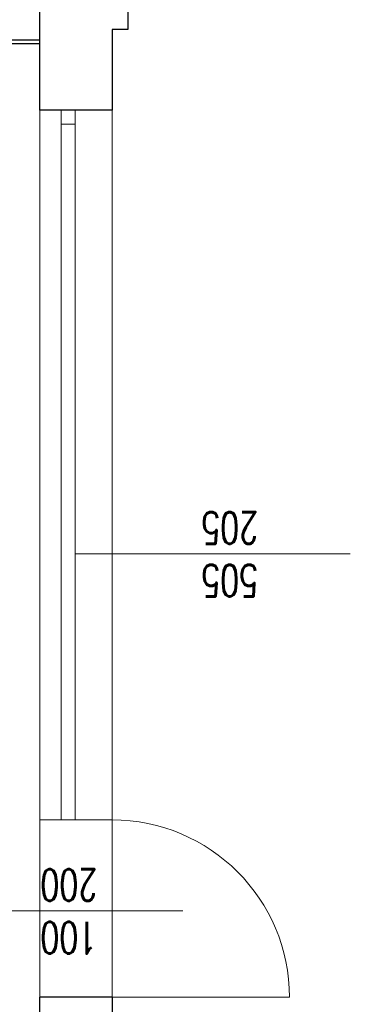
# Model space of a CAD drawing. Header units: millimetres. Extents: x -2948 to 78628, y 64669 to 215420.
# Tile 107 of 256: x 56091 to 56279, y 94288 to 94849. Entities that reach past the tile are written whole.
import ezdxf

# ---------------------------------------------------------------- set-up
doc = ezdxf.new("R2010")
doc.units = ezdxf.units.MM
for name, color, linetype, lineweight in [('1_OPIS_OKNA', 60, 'Continuous', 13), ('NOWE SCIANY', 3, 'Continuous', 13), ('OPIS', 2, 'Continuous', 13), ('POMOC', 1, 'Continuous', 13), ('STOLARKA', 3, 'Continuous', 13), ('WYMIAR', 5, 'Continuous', 13), ('ŚCIANY', 7, 'Continuous', 30)]:
    doc.layers.add(name, color=color, linetype=linetype, lineweight=lineweight)
doc.layers.add('KONSTR.STALOWA', color=42, linetype='Continuous')
doc.styles.add('style2', font='romans.shx', dxfattribs={"width": 0.7})
doc.dimstyles.new('100', dxfattribs={"dimscale": 80, "dimtxt": 0.2, "dimasz": 0.2, "dimexe": 1.25, "dimexo": 0.625, "dimgap": 0.05, "dimtad": 1, "dimdec": 0, "dimdsep": 46, "dimlunit": 6, "dimtxsty": 'style2', "dimblk1": 'TICK', "dimblk2": 'TICK', "dimsah": 1, "dimcen": 0.2, "dimse1": 1, "dimse2": 1, "dimclrd": 256, "dimclrt": 2, "dimadec": 0, "dimazin": 0, "dimtfac": 1, "dimtdec": 0, "dimtix": 1, "dimtmove": 1, "dimatfit": 0, "dimldrblk": 'DOTSMALL', "dimfxl": 1, "dimtolj": 1, "dimtzin": 0, "dimarcsym": 0})

# ---------------------------------------------------------------- blocks, each defined once
blk = doc.blocks.new('TICK')
at = {"color": 5}
for p, q in [((0, -0.75), (0, 0.75)), ((-1, 0), (1, 0))]:
    blk.add_line(p, q, dxfattribs=at)
at = {"const_width": 0.1}
blk.add_lwpolyline([(-0.354, -0.354), (0.354, 0.354)], dxfattribs=at)
blk = doc.blocks.new('*D1246')
at = {"layer": 'Defpoints', "color": 0, "ltscale": 2, "transparency": 16777216}
for p in [(55415.52, 94854.17), (56152.33, 94854.17), (56143.36, 94252.17)]:
    blk.add_point(p, dxfattribs=at)
at = {"layer": 'WYMIAR', "lineweight": -2, "ltscale": 2, "transparency": 16777216}
blk.add_line((55415.52, 94268.17), (55415.52, 94838.17), dxfattribs=at)
at = {"layer": 'WYMIAR', "lineweight": -2, "ltscale": 2, "transparency": 16777216, "xscale": 16, "yscale": 16, "zscale": 16}
for p, rotation in [((55415.52, 94854.17), 90), ((55415.52, 94252.17), 270)]:
    blk.add_blockref('TICK', p, dxfattribs=dict(at, rotation=rotation))
at = {"layer": 'WYMIAR', "color": 2, "ltscale": 2, "transparency": 16777216, "insert": (55403.52, 94553.17), "char_height": 16, "attachment_point": 5, "rotation": 90, "style": 'style2'}
blk.add_mtext('\\A1;602', dxfattribs=at)
blk = doc.blocks.new('_DotSmall')
at = {"layer": 'OPIS', "color": 0, "const_width": 0.5}
blk.add_lwpolyline([(-0.0625, 0, 1), (0.0625, 0, 1)], format="xyb", close=True, dxfattribs=at)
blk = doc.blocks.new('*D1247')
at = {"layer": 'Defpoints', "color": 0, "ltscale": 2, "transparency": 16777216}
for p in [(55415.52, 94884.17), (56143.33, 94884.17), (56152.33, 94854.17)]:
    blk.add_point(p, dxfattribs=at)
at = {"layer": 'WYMIAR', "lineweight": -2, "ltscale": 2, "transparency": 16777216}
for p, q in [((55415.52, 94900.17), (55415.52, 94916.17)), ((55415.52, 94854.17), (55415.52, 94884.17)), ((55415.52, 94838.17), (55415.52, 94822.17))]:
    blk.add_line(p, q, dxfattribs=at)
at = {"layer": 'WYMIAR', "lineweight": -2, "ltscale": 2, "transparency": 16777216, "xscale": 16, "yscale": 16, "zscale": 16}
for p, rotation in [((55415.52, 94884.17), 270), ((55415.52, 94854.17), 90)]:
    blk.add_blockref('TICK', p, dxfattribs=dict(at, rotation=rotation))
at = {"layer": 'WYMIAR', "color": 2, "ltscale": 2, "transparency": 16777216, "insert": (55403.52, 94869.17), "char_height": 16, "attachment_point": 5, "rotation": 90, "style": 'style2'}
blk.add_mtext('\\A1;30', dxfattribs=at)

msp = doc.modelspace()

# ---------------------------------------------------------------- linework, layer by layer
at = {"layer": '1_OPIS_OKNA'}
msp.add_line((56278.9, 94544.67), (56122.33, 94544.67), dxfattribs=at)
at = {"layer": 'KONSTR.STALOWA', "ltscale": 2}
for p, q in [((55647.33, 94837.17), (56102.33, 94837.17)), ((55587.33, 94835.17), (56102.33, 94835.17))]:
    msp.add_line(p, q, dxfattribs=at)
at = {"layer": 'NOWE SCIANY'}
msp.add_lwpolyline([(56143.33, 94292.17), (56143.33, 94393.17), (56102.33, 94393.17), (56102.33, 94292.17)], dxfattribs=at)
at = {"layer": 'POMOC'}
for p, q in [((56102.33, 94393.17), (56102.33, 94797.17)), ((56143.33, 94797.17), (56143.33, 94393.17)), ((56183.54, 94341.38), (56026.97, 94341.38)), ((56183.54, 94341.38), (56026.97, 94341.38))]:
    msp.add_line(p, q, dxfattribs=at)
at = {"layer": 'STOLARKA'}
for p, q in [((56114.33, 94393.17), (56114.33, 94797.17)), ((56122.33, 94393.17), (56122.33, 94797.17)), ((56114.33, 94789.17), (56122.33, 94789.17))]:
    msp.add_line(p, q, dxfattribs=at)
at = {"layer": 'STOLARKA', "ltscale": 2}
for p, q in [((56102.33, 94393.17), (56143.33, 94393.17)), ((56102.33, 94393.17), (56143.33, 94393.17)), ((56117.33, 94292.17), (56244.33, 94292.17))]:
    msp.add_line(p, q, dxfattribs=at)
msp.add_arc((56143.33, 94292.17), 101, 0, 90, dxfattribs=at)
at = {"layer": 'ŚCIANY', "ltscale": 2}
for p, q in [((56102.33, 94797.17), (56102.33, 94906.17)), ((56152.33, 94854.17), (56152.33, 94843.17)), ((56143.33, 94843.17), (56143.33, 94797.17)), ((56152.33, 94843.17), (56143.33, 94843.17)), ((56137.33, 94797.17), (56102.33, 94797.17)), ((56143.33, 94797.17), (56102.33, 94797.17)), ((56137.33, 94292.17), (56102.33, 94292.17)), ((56143.33, 94292.17), (56102.33, 94292.17)), ((56102.33, 94217.17), (56102.33, 94292.17)), ((56143.33, 94292.17), (56143.33, 94281.17))]:
    msp.add_line(p, q, dxfattribs=at)

# ---------------------------------------------------------------- texts
at = {"layer": '1_OPIS_OKNA', "ltscale": 0.2, "insert": (56226.46, 94520.38), "char_height": 18, "width": 280.1371, "attachment_point": 1, "rotation": 179.9915, "style": 'style2'}
msp.add_mtext('505\\P205', dxfattribs=at)
at = {"layer": 'OPIS', "linetype": 'Continuous', "ltscale": 0.2, "insert": (56134.92, 94317.09), "char_height": 18, "width": 280.1371, "attachment_point": 1, "rotation": 179.9915, "style": 'style2'}
msp.add_mtext('100\\P200', dxfattribs=at)

# ---------------------------------------------------------------- dimensions: what is measured, and where the dimension line sits
at = {"layer": 'WYMIAR', "ltscale": 2}
for base, p1, p2, picture, middle in [((55415.52, 94884.17), (56152.33, 94854.17), (56143.33, 94884.17), '*D1247', (55403.52, 94869.17)), ((55415.52, 94854.17), (56143.36, 94252.17), (56152.33, 94854.17), '*D1246', (55403.52, 94553.17))]:
    dim = msp.add_linear_dim(base=base, p1=p1, p2=p2, angle=90, dimstyle='100', dxfattribs=at)
    dim.commit()
    dim.dimension.update_dxf_attribs({"geometry": picture, "text_midpoint": middle})

doc.saveas('drawing.dxf')
